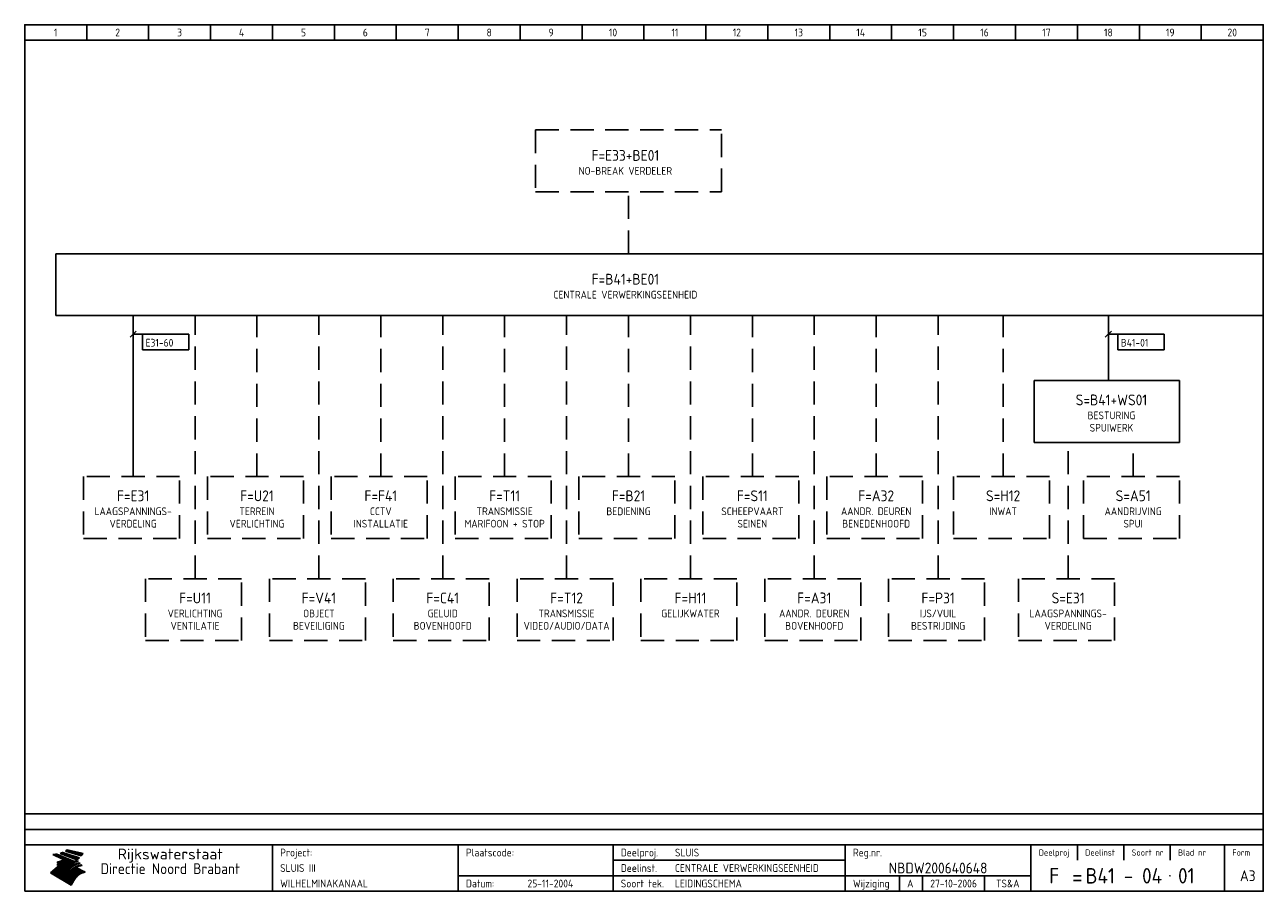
# Model space of a CAD drawing. Extents: x 10 to 410, y 10 to 290.
import ezdxf
from ezdxf.enums import TextEntityAlignment as Align

# ---------------------------------------------------------------- set-up
doc = ezdxf.new("R2010")
doc.units = 0
doc.header["$LTSCALE"] = 15
doc.header["$MEASUREMENT"] = 0
doc.linetypes.add('DASHED', pattern=[0.75, 0.5, -0.25])
doc.layers.get('0').update_dxf_attribs({"linetype": 'CONTINUOUS'})
for name, color, linetype in [('0-25', 7, 'CONTINUOUS'), ('0-35', 2, 'CONTINUOUS'), ('0-50', 3, 'CONTINUOUS'), ('B-25', 7, 'CONTINUOUS'), ('B-35', 2, 'CONTINUOUS'), ('S-25', 7, 'CONTINUOUS')]:
    doc.layers.add(name, color=color, linetype=linetype)
doc.styles.add('ISO', font='iso.shx')
doc.styles.get("Standard").update_dxf_attribs({"font": 'iso.shx'})

# ---------------------------------------------------------------- blocks, each defined once
blk = doc.blocks.new('0301B5')
at = {"layer": 'S-25'}
for p, q in [((15, 0), (0, 0)), ((0, 0), (0, -5)), ((15, -5), (15, 0)), ((0, -5), (15, -5))]:
    blk.add_line(p, q, dxfattribs=at)
at = {"layer": 'B-25', "style": 'ISO'}
blk.add_attdef('KA', (1, -4), '', height=2.5, dxfattribs=at)
blk = doc.blocks.new('KADERA3')
at = {"layer": '0-25'}
for p, q in [((30, 285), (30, 290)), ((50, 285), (50, 290)), ((70, 285), (70, 290)), ((90, 285), (90, 290)), ((110, 285), (110, 290)), ((130, 285), (130, 290)), ((150, 285), (150, 290)), ((170, 285), (170, 290)), ((190, 285), (190, 290)), ((210, 285), (210, 290)), ((230, 285), (230, 290)), ((250, 285), (250, 290)), ((270, 285), (270, 290)), ((290, 285), (290, 290)), ((310, 285), (310, 290)), ((330, 285), (330, 290)), ((350, 285), (350, 290)), ((370, 285), (370, 290)), ((390, 285), (390, 290)), ((10, 285), (410, 285)), ((410, 35), (10, 35)), ((410, 30), (10, 30)), ((350, 25), (350, 20)), ((365, 25), (365, 20)), ((380, 25), (380, 20)), ((200, 20), (275, 20)), ((150, 15), (335, 15)), ((292.5, 15), (292.5, 10)), ((300, 15), (300, 10)), ((320, 15), (320, 10))]:
    blk.add_line(p, q, dxfattribs=at)
at = {"layer": '0-25', "color": 7}
for p, q in [((19.1, 21.89), (25.12, 19)), ((19.1, 21.89), (25.12, 19)), ((19.17, 21.86), (20.7, 21.86)), ((19.29, 21.8), (20.83, 21.8)), ((19.4, 21.75), (20.96, 21.75)), ((19.52, 21.69), (21.09, 21.69)), ((19.64, 21.63), (21.22, 21.63)), ((19.74, 21.92), (20.56, 21.92)), ((19.75, 21.58), (21.36, 21.58)), ((19.87, 21.52), (21.49, 21.52)), ((19.99, 21.47), (21.62, 21.47)), ((20.11, 21.41), (21.75, 21.41)), ((20.22, 21.35), (21.88, 21.35)), ((20.25, 21.97), (20.43, 21.97)), ((20.34, 21.3), (22.02, 21.3)), ((20.38, 21.99), (26.02, 19.59)), ((20.38, 21.99), (26.02, 19.59)), ((20.46, 21.24), (22.15, 21.24)), ((20.57, 21.18), (22.28, 21.18)), ((20.69, 21.13), (22.41, 21.13)), ((20.81, 21.07), (22.55, 21.07)), ((20.92, 21.02), (22.68, 21.02)), ((21.04, 20.96), (22.81, 20.96)), ((21.16, 20.9), (22.94, 20.9)), ((21.27, 20.85), (23.07, 20.85)), ((21.39, 20.79), (23.21, 20.79)), ((21.47, 22.25), (26.83, 20.19)), ((21.47, 22.25), (26.83, 20.19)), ((21.49, 22.25), (23.07, 22.25)), ((21.51, 20.73), (23.34, 20.73)), ((21.6, 22.2), (23.25, 22.2)), ((21.63, 20.68), (23.47, 20.68)), ((21.65, 22.31), (22.89, 22.31)), ((21.74, 20.62), (23.6, 20.62)), ((21.75, 22.14), (23.42, 22.14)), ((21.8, 22.37), (22.71, 22.37)), ((21.86, 20.57), (23.73, 20.57)), ((21.9, 22.08), (23.6, 22.08)), ((21.94, 22.42), (22.53, 22.42)), ((21.98, 20.51), (23.87, 20.51)), ((22.04, 22.03), (23.78, 22.03)), ((22.06, 22.48), (22.36, 22.48)), ((22.09, 20.45), (24, 20.45)), ((22.18, 22.53), (27.65, 20.8)), ((22.18, 22.53), (27.65, 20.8)), ((22.19, 21.97), (23.96, 21.97)), ((22.21, 20.4), (24.13, 20.4)), ((22.33, 20.34), (24.26, 20.34)), ((22.34, 21.92), (24.13, 21.92)), ((22.37, 20), (23.08, 20)), ((22.44, 20.28), (24.4, 20.28)), ((22.48, 21.86), (24.31, 21.86)), ((22.49, 20.06), (23.04, 20.06)), ((22.56, 20.23), (24.53, 20.23)), ((22.61, 20.12), (22.93, 20.12)), ((22.63, 21.8), (24.49, 21.8)), ((22.68, 20.17), (24.66, 20.17)), ((22.71, 20.17), (22.82, 20.17)), ((23.11, 20.02), (22.77, 20.2)), ((23.11, 20.02), (22.77, 20.2)), ((22.78, 21.75), (24.67, 21.75)), ((22.79, 20.12), (24.79, 20.12)), ((22.91, 20.06), (24.92, 20.06)), ((22.92, 21.69), (24.85, 21.69)), ((23.03, 20), (25.06, 20)), ((23.07, 21.63), (25.02, 21.63)), ((23.14, 22.99), (28.22, 21.46)), ((23.14, 22.99), (28.22, 21.46)), ((23.15, 22.98), (25.33, 22.98)), ((23.22, 21.58), (25.2, 21.58)), ((23.23, 23.04), (25.09, 23.04)), ((23.32, 23.1), (24.84, 23.1)), ((23.34, 22.93), (25.57, 22.93)), ((23.36, 21.52), (25.38, 21.52)), ((23.4, 23.15), (24.6, 23.15)), ((23.49, 23.21), (24.36, 23.21)), ((23.51, 21.47), (25.56, 21.47)), ((23.52, 22.87), (25.81, 22.87)), ((23.57, 23.27), (24.12, 23.27)), ((23.64, 23.32), (23.87, 23.32)), ((23.66, 21.41), (25.74, 21.41)), ((23.7, 23.36), (28.82, 22.17)), ((23.7, 23.36), (28.82, 22.17)), ((23.71, 22.82), (26.06, 22.82)), ((23.8, 21.35), (25.91, 21.35)), ((23.9, 22.76), (26.3, 22.76)), ((23.95, 21.3), (26.09, 21.3)), ((24.09, 22.7), (26.54, 22.7)), ((24.09, 21.24), (26.27, 21.24)), ((24.24, 21.18), (26.45, 21.18)), ((24.27, 22.65), (26.78, 22.65)), ((24.39, 21.13), (26.62, 21.13)), ((24.46, 22.59), (27.03, 22.59)), ((24.53, 21.07), (26.8, 21.07)), ((24.65, 22.53), (27.27, 22.53)), ((24.68, 21.02), (26.98, 21.02)), ((24.83, 20.96), (27.16, 20.96)), ((24.84, 22.48), (27.51, 22.48)), ((24.97, 20.9), (27.34, 20.9)), ((25.02, 22.42), (27.75, 22.42)), ((25.12, 20.85), (27.51, 20.85)), ((25.21, 22.37), (28, 22.37)), ((25.27, 20.79), (27.63, 20.79)), ((25.4, 22.31), (28.24, 22.31)), ((25.41, 20.73), (27.57, 20.73)), ((25.56, 20.68), (27.51, 20.68)), ((25.58, 22.25), (28.48, 22.25)), ((25.71, 20.62), (27.44, 20.62)), ((25.77, 22.2), (28.72, 22.2)), ((25.85, 20.57), (27.37, 20.57)), ((25.96, 22.14), (28.79, 22.14)), ((26, 20.51), (27.29, 20.51)), ((26.15, 22.08), (28.75, 22.08)), ((26.15, 20.45), (27.22, 20.45)), ((26.29, 20.4), (27.14, 20.4)), ((26.33, 22.03), (28.71, 22.03)), ((26.44, 20.34), (27.06, 20.34)), ((26.52, 21.97), (28.66, 21.97)), ((26.59, 20.28), (26.97, 20.28)), ((26.71, 21.92), (28.62, 21.92)), ((26.73, 20.23), (26.89, 20.23)), ((26.9, 21.86), (28.57, 21.86)), ((27.08, 21.8), (28.52, 21.8)), ((27.27, 21.75), (28.48, 21.75)), ((27.46, 21.69), (28.43, 21.69)), ((27.65, 21.63), (28.38, 21.63)), ((27.83, 21.58), (28.33, 21.58)), ((28.02, 21.52), (28.28, 21.52)), ((28.21, 21.47), (28.22, 21.47)), ((20.58, 17.88), (18.3, 16)), ((20.58, 17.88), (18.3, 16)), ((24.94, 11.97), (18.3, 16)), ((24.94, 11.97), (18.3, 16)), ((18.31, 16.01), (20.96, 16.01)), ((18.38, 16.07), (21.46, 16.07)), ((18.45, 16.12), (21.88, 16.12)), ((18.52, 16.18), (22.15, 16.18)), ((18.59, 16.23), (22.38, 16.23)), ((18.65, 16.29), (22.58, 16.29)), ((18.72, 16.35), (22.75, 16.35)), ((18.79, 16.4), (22.91, 16.4)), ((18.86, 16.46), (20.6, 16.46)), ((18.93, 16.52), (20.6, 16.52)), ((18.99, 16.57), (20.6, 16.57)), ((19.06, 16.63), (20.6, 16.63)), ((19.13, 16.68), (20.6, 16.68)), ((19.2, 16.74), (20.6, 16.74)), ((19.27, 16.8), (20.6, 16.8)), ((19.33, 16.85), (21.07, 16.85)), ((19.4, 16.91), (21.55, 16.91)), ((19.47, 16.97), (21.88, 16.97)), ((19.54, 17.02), (22.13, 17.02)), ((19.61, 17.08), (22.34, 17.08)), ((19.67, 17.13), (20.6, 17.13)), ((19.74, 17.19), (20.6, 17.19)), ((19.81, 17.25), (20.6, 17.25)), ((19.88, 17.3), (20.6, 17.3)), ((19.95, 17.36), (20.6, 17.36)), ((20.01, 17.42), (20.6, 17.42)), ((20.08, 17.47), (20.93, 17.47)), ((20.15, 17.53), (21.26, 17.53)), ((20.22, 17.58), (21.51, 17.58)), ((20.29, 17.64), (21.72, 17.64)), ((20.35, 17.7), (21.9, 17.7)), ((20.42, 17.75), (22.07, 17.75)), ((20.49, 17.81), (22.22, 17.81)), ((20.56, 17.87), (22.36, 17.87)), ((20.6, 19.11), (20.58, 19.51)), ((20.6, 19.11), (20.58, 19.51)), ((20.58, 19.5), (22.09, 19.5)), ((20.58, 19.44), (21.95, 19.44)), ((20.59, 19.38), (21.79, 19.38)), ((20.59, 19.33), (21.62, 19.33)), ((20.59, 19.27), (21.42, 19.27)), ((20.6, 19.22), (21.2, 19.22)), ((20.6, 19.16), (20.93, 19.16)), ((20.6, 19.11), (20.69, 19.12)), ((20.6, 19.11), (20.69, 19.12)), ((20.6, 18.79), (20.77, 18.81)), ((20.6, 18.79), (20.77, 18.81)), ((20.6, 18.29), (20.6, 18.79)), ((20.6, 18.29), (20.6, 18.79)), ((20.6, 18.77), (22.46, 18.77)), ((20.6, 18.71), (22.33, 18.71)), ((20.6, 18.65), (22.19, 18.65)), ((20.6, 18.6), (22.04, 18.6)), ((20.6, 18.54), (21.87, 18.54)), ((20.6, 18.48), (21.68, 18.48)), ((20.6, 18.43), (21.46, 18.43)), ((20.6, 18.37), (21.21, 18.37)), ((20.6, 18.32), (20.87, 18.32)), ((20.6, 18.29), (20.88, 18.32)), ((20.6, 18.29), (20.88, 18.32)), ((20.6, 17.88), (20.86, 17.91)), ((20.6, 17.88), (20.86, 17.91)), ((20.6, 17.43), (20.97, 17.48)), ((20.6, 17.43), (20.97, 17.48)), ((20.6, 17.43), (20.6, 17.09)), ((20.6, 17.43), (20.6, 17.09)), ((20.6, 17.09), (21.26, 17.16)), ((20.6, 17.09), (21.26, 17.16)), ((20.6, 16.8), (21.37, 16.89)), ((20.6, 16.8), (21.37, 16.89)), ((20.6, 16.8), (20.6, 16.45)), ((20.6, 16.8), (20.6, 16.45)), ((20.6, 16.45), (21.56, 16.56)), ((20.6, 16.45), (21.56, 16.56)), ((20.6, 15.97), (21.67, 16.09)), ((20.6, 15.97), (21.67, 16.09)), ((20.7, 16.46), (23.06, 16.46)), ((20.9, 19.55), (22.23, 19.55)), ((20.9, 18.82), (22.59, 18.82)), ((20.98, 17.92), (22.5, 17.92)), ((21.02, 17.13), (22.53, 17.13)), ((21.19, 19.61), (22.35, 19.61)), ((21.2, 16.52), (23.2, 16.52)), ((21.32, 18.88), (22.71, 18.88)), ((21.32, 17.98), (22.62, 17.98)), ((21.42, 19.67), (22.47, 19.67)), ((21.47, 17.19), (22.7, 17.19)), ((21.59, 18.03), (22.74, 18.03)), ((21.61, 18.93), (22.82, 18.93)), ((21.62, 19.72), (22.59, 19.72)), ((21.72, 16.57), (23.32, 16.57)), ((21.77, 17.25), (22.85, 17.25)), ((21.8, 19.78), (22.69, 19.78)), ((21.8, 18.09), (22.85, 18.09)), ((21.84, 18.99), (22.92, 18.99)), ((21.96, 19.83), (22.79, 19.83)), ((21.99, 18.15), (22.95, 18.15)), ((22.01, 17.3), (22.99, 17.3)), ((22.03, 19.05), (23.03, 19.05)), ((22.1, 16.63), (23.44, 16.63)), ((22.11, 19.89), (22.89, 19.89)), ((22.16, 18.2), (23.05, 18.2)), ((22.21, 19.1), (23.12, 19.1)), ((22.21, 17.36), (23.12, 17.36)), ((22.24, 19.95), (22.99, 19.95)), ((22.31, 18.26), (23.15, 18.26)), ((22.36, 19.16), (23.22, 19.16)), ((22.38, 16.68), (23.56, 16.68)), ((22.39, 17.42), (23.24, 17.42)), ((22.45, 18.32), (23.24, 18.32)), ((22.51, 19.22), (23.3, 19.22)), ((22.56, 17.47), (23.36, 17.47)), ((22.59, 18.37), (23.33, 18.37)), ((22.6, 16.74), (23.66, 16.74)), ((22.64, 19.27), (23.39, 19.27)), ((22.71, 18.43), (23.42, 18.43)), ((22.71, 17.53), (23.47, 17.53)), ((22.77, 19.33), (23.47, 19.33)), ((22.79, 16.8), (23.77, 16.8)), ((22.83, 18.48), (23.5, 18.48)), ((22.84, 17.58), (23.57, 17.58)), ((22.89, 19.38), (23.55, 19.38)), ((22.94, 18.54), (23.58, 18.54)), ((22.96, 16.85), (23.86, 16.85)), ((22.97, 17.64), (23.67, 17.64)), ((23, 19.44), (23.63, 19.44)), ((23.04, 18.6), (23.66, 18.6)), ((23.1, 19.5), (23.72, 19.5)), ((23.1, 17.7), (23.77, 17.7)), ((23.12, 16.91), (23.96, 16.91)), ((23.14, 18.65), (23.74, 18.65)), ((23.15, 19.95), (25.19, 19.95)), ((23.21, 19.55), (23.8, 19.55)), ((23.21, 17.75), (23.86, 17.75)), ((23.21, 16.01), (28.9, 16.01)), ((23.24, 18.71), (23.82, 18.71)), ((23.26, 19.89), (25.32, 19.89)), ((23.26, 16.97), (24.05, 16.97)), ((23.3, 19.61), (23.88, 19.61)), ((23.32, 17.81), (23.95, 17.81)), ((23.33, 18.77), (23.91, 18.77)), ((23.37, 16.07), (29.08, 16.07)), ((23.38, 19.83), (25.45, 19.83)), ((23.39, 19.67), (23.81, 19.67)), ((23.39, 17.02), (24.14, 17.02)), ((23.42, 18.82), (23.99, 18.82)), ((23.42, 17.87), (24.03, 17.87)), ((23.45, 19.7), (23.58, 19.79)), ((23.45, 19.7), (23.58, 19.79)), ((23.48, 19.72), (23.7, 19.72)), ((23.5, 19.78), (25.58, 19.78)), ((23.51, 18.88), (24.07, 18.88)), ((23.51, 16.12), (29.27, 16.12)), ((23.52, 17.92), (24.11, 17.92)), ((23.52, 17.08), (24.22, 17.08)), ((23.54, 18.9), (24.3, 19.42)), ((23.54, 18.9), (24.3, 19.42)), ((23.56, 19.78), (23.59, 19.78)), ((23.56, 19.39), (23.9, 19.62)), ((23.56, 19.39), (23.9, 19.62)), ((23.58, 19.79), (23.9, 19.62)), ((23.58, 19.79), (23.9, 19.62)), ((23.59, 18.93), (24.15, 18.93)), ((23.61, 19.72), (25.72, 19.72)), ((23.62, 17.98), (24.2, 17.98)), ((23.63, 17.13), (24.3, 17.13)), ((23.65, 18.59), (24.62, 19.25)), ((23.65, 18.59), (24.62, 19.25)), ((29.41, 16.17), (23.65, 16.17)), ((23.67, 18.99), (24.23, 18.99)), ((23.71, 18.03), (24.28, 18.03)), ((23.73, 19.67), (25.85, 19.67)), ((23.75, 19.05), (24.32, 19.05)), ((23.75, 17.19), (24.38, 17.19)), ((23.77, 16.23), (29.47, 16.23)), ((23.79, 18.09), (24.36, 18.09)), ((23.83, 19.1), (24.4, 19.1)), ((23.85, 19.61), (25.98, 19.61)), ((23.85, 17.25), (24.46, 17.25)), ((23.88, 18.15), (24.44, 18.15)), ((23.89, 16.29), (29.36, 16.29)), ((23.92, 19.16), (24.48, 19.16)), ((23.94, 18.19), (25.23, 19.07)), ((23.94, 18.19), (25.23, 19.07)), ((23.95, 17.3), (24.55, 17.3)), ((23.96, 19.55), (25.96, 19.55)), ((23.96, 18.2), (24.53, 18.2)), ((24, 19.22), (24.56, 19.22)), ((24, 16.35), (29.24, 16.35)), ((24.04, 18.26), (24.61, 18.26)), ((24.05, 17.36), (24.63, 17.36)), ((24.06, 17.88), (25.34, 18.76)), ((24.06, 17.88), (25.34, 18.76)), ((24.08, 19.5), (25.88, 19.5)), ((24.08, 19.27), (24.58, 19.27)), ((24.11, 16.4), (29.13, 16.4)), ((24.13, 18.32), (24.69, 18.32)), ((24.14, 17.42), (24.71, 17.42)), ((24.16, 19.33), (24.47, 19.33)), ((24.2, 19.44), (25.79, 19.44)), ((24.21, 18.37), (24.77, 18.37)), ((24.21, 16.46), (29.02, 16.46)), ((24.23, 17.47), (24.79, 17.47)), ((24.24, 17.48), (25.52, 18.36)), ((24.24, 17.48), (25.52, 18.36)), ((24.25, 19.38), (24.36, 19.38)), ((24.29, 18.43), (24.85, 18.43)), ((24.3, 19.42), (24.62, 19.25)), ((24.3, 19.42), (24.62, 19.25)), ((24.31, 19.38), (25.71, 19.38)), ((24.31, 17.53), (24.87, 17.53)), ((24.31, 16.52), (28.91, 16.52)), ((24.35, 17.17), (25.64, 18.05)), ((24.35, 17.17), (25.64, 18.05)), ((24.37, 18.48), (24.94, 18.48)), ((24.39, 17.58), (24.96, 17.58)), ((24.4, 16.57), (28.79, 16.57)), ((24.43, 19.33), (25.62, 19.33)), ((24.45, 18.54), (25.02, 18.54)), ((24.47, 17.64), (25.04, 17.64)), ((24.49, 16.63), (28.68, 16.63)), ((24.54, 18.6), (25.1, 18.6)), ((24.55, 19.27), (25.54, 19.27)), ((24.56, 17.7), (25.12, 17.7)), ((24.57, 16.68), (28.57, 16.68)), ((24.62, 18.65), (25.18, 18.65)), ((24.63, 16.72), (25.91, 17.6)), ((24.63, 16.72), (25.91, 17.6)), ((24.64, 17.75), (25.2, 17.75)), ((24.66, 16.74), (28.45, 16.74)), ((24.67, 19.22), (25.45, 19.22)), ((24.7, 18.71), (25.27, 18.71)), ((24.72, 17.81), (25.29, 17.81)), ((24.74, 16.8), (28.34, 16.8)), ((24.78, 19.16), (25.37, 19.16)), ((24.78, 18.77), (25.34, 18.77)), ((24.8, 17.87), (25.37, 17.87)), ((24.82, 16.85), (28.23, 16.85)), ((24.87, 18.82), (25.4, 18.82)), ((24.89, 17.92), (25.45, 17.92)), ((24.9, 19.1), (25.28, 19.1)), ((24.9, 16.91), (28.11, 16.91)), ((24.95, 18.88), (25.45, 18.88)), ((24.97, 17.98), (25.53, 17.98)), ((24.99, 16.97), (28, 16.97)), ((25.02, 19.05), (25.2, 19.05)), ((25.03, 18.93), (25.51, 18.93)), ((25.05, 18.03), (25.61, 18.03)), ((25.07, 17.02), (27.89, 17.02)), ((25.11, 18.99), (25.57, 18.99)), ((26.02, 19.59), (25.12, 19)), ((26.02, 19.59), (25.12, 19)), ((25.13, 18.09), (25.68, 18.09)), ((25.15, 17.08), (27.77, 17.08)), ((25.19, 19.05), (25.63, 19.05)), ((25.21, 18.15), (25.75, 18.15)), ((25.23, 17.13), (27.66, 17.13)), ((25.26, 19.1), (25.7, 19.1)), ((25.3, 18.2), (25.82, 18.2)), ((25.31, 17.19), (27.55, 17.19)), ((25.33, 19.16), (25.77, 19.16)), ((25.38, 18.26), (25.89, 18.26)), ((25.39, 19.22), (25.85, 19.22)), ((25.4, 17.25), (27.43, 17.25)), ((25.46, 18.32), (25.97, 18.32)), ((25.47, 19.27), (25.93, 19.27)), ((25.48, 17.3), (27.32, 17.3)), ((25.54, 19.33), (26.03, 19.33)), ((25.54, 18.37), (26.06, 18.37)), ((25.56, 17.36), (27.21, 17.36)), ((25.62, 18.43), (26.14, 18.43)), ((25.63, 19.38), (26.13, 19.38)), ((25.64, 17.42), (27.1, 17.42)), ((25.7, 18.48), (26.24, 18.48)), ((25.72, 19.44), (26.24, 19.44)), ((25.73, 17.47), (26.98, 17.47)), ((25.79, 18.54), (26.34, 18.54)), ((25.81, 17.53), (26.87, 17.53)), ((25.82, 19.5), (26.36, 19.5)), ((25.89, 18.6), (26.46, 18.6)), ((25.89, 17.58), (26.76, 17.58)), ((25.93, 19.55), (26.53, 19.55)), ((25.96, 17.64), (26.64, 17.64)), ((25.99, 18.65), (26.58, 18.65)), ((26.04, 17.7), (26.59, 17.7)), ((26.06, 19.61), (26.85, 19.61)), ((26.1, 18.71), (26.72, 18.71)), ((26.12, 17.75), (26.67, 17.75)), ((26.2, 17.81), (26.76, 17.81)), ((26.21, 19.67), (27.23, 19.67)), ((26.23, 18.77), (26.89, 18.77)), ((26.29, 17.87), (26.86, 17.87)), ((26.37, 18.82), (27.09, 18.82)), ((26.39, 17.92), (26.97, 17.92)), ((26.44, 19.72), (27.18, 19.72)), ((26.49, 17.98), (27.09, 17.98)), ((26.53, 18.88), (27.34, 18.88)), ((26.56, 17.68), (29.54, 16.2)), ((26.56, 17.68), (29.54, 16.2)), ((26.6, 18.03), (27.22, 18.03)), ((26.72, 18.09), (27.38, 18.09)), ((26.73, 18.93), (27.66, 18.93)), ((26.85, 18.15), (27.56, 18.15)), ((26.99, 18.99), (27.9, 18.99)), ((27, 18.2), (27.8, 18.2)), ((27.13, 19.78), (27.25, 19.64)), ((27.13, 19.78), (27.25, 19.64)), ((27.18, 18.26), (28.13, 18.26)), ((27.26, 19.05), (27.84, 19.05)), ((27.39, 18.32), (28.47, 18.32)), ((27.7, 18.37), (28.49, 18.37)), ((27.78, 19.1), (27.93, 18.96)), ((27.78, 19.1), (27.93, 18.96)), ((28, 18.43), (28.44, 18.43)), ((28.29, 15.83), (29.54, 16.2)), ((28.29, 15.83), (29.54, 16.2)), ((28.39, 18.48), (28.54, 18.32)), ((28.39, 18.48), (28.54, 18.32)), ((29.54, 16.2), (29.45, 16.17)), ((29.54, 16.2), (29.45, 16.17)), ((29.46, 16.18), (29.47, 16.18)), ((18.38, 15.95), (20.6, 15.95)), ((18.47, 15.9), (20.6, 15.9)), ((18.57, 15.84), (20.6, 15.84)), ((18.66, 15.78), (20.6, 15.78)), ((18.75, 15.73), (20.6, 15.73)), ((18.85, 15.67), (20.6, 15.67)), ((18.94, 15.62), (20.6, 15.62)), ((19.03, 15.56), (27.83, 15.56)), ((19.12, 15.5), (27.75, 15.5)), ((19.22, 15.45), (27.66, 15.45)), ((19.31, 15.39), (27.58, 15.39)), ((19.4, 15.33), (27.5, 15.33)), ((19.49, 15.28), (27.43, 15.28)), ((19.59, 15.22), (27.36, 15.22)), ((19.68, 15.17), (27.29, 15.17)), ((19.77, 15.11), (27.22, 15.11)), ((19.86, 15.05), (27.15, 15.05)), ((19.96, 15), (27.09, 15)), ((20.05, 14.94), (27.02, 14.94)), ((20.14, 14.88), (26.96, 14.88)), ((20.24, 14.83), (26.9, 14.83)), ((20.33, 14.77), (26.84, 14.77)), ((20.42, 14.72), (26.79, 14.72)), ((20.51, 14.66), (26.73, 14.66)), ((20.6, 15.97), (20.6, 15.58)), ((20.6, 15.97), (20.6, 15.58)), ((20.6, 15.58), (21.95, 15.73)), ((20.6, 15.58), (21.95, 15.73)), ((20.61, 14.6), (26.68, 14.6)), ((20.7, 14.55), (26.62, 14.55)), ((20.79, 14.49), (26.57, 14.49)), ((20.88, 14.43), (26.52, 14.43)), ((20.94, 15.62), (27.92, 15.62)), ((20.98, 14.38), (26.47, 14.38)), ((21.07, 14.32), (26.42, 14.32)), ((21.16, 14.27), (26.38, 14.27)), ((21.25, 14.21), (26.33, 14.21)), ((21.35, 14.15), (26.29, 14.15)), ((21.44, 14.1), (26.24, 14.1)), ((21.45, 15.67), (28.01, 15.67)), ((21.53, 14.04), (26.2, 14.04)), ((21.63, 13.98), (26.16, 13.98)), ((21.72, 13.93), (26.12, 13.93)), ((21.81, 13.87), (26.08, 13.87)), ((21.9, 13.82), (26.04, 13.82)), ((21.96, 15.73), (28.11, 15.73)), ((22, 13.76), (26, 13.76)), ((22.09, 13.7), (25.96, 13.7)), ((22.18, 13.65), (25.93, 13.65)), ((22.27, 13.59), (25.89, 13.59)), ((22.34, 15.78), (28.21, 15.78)), ((22.37, 13.53), (25.86, 13.53)), ((22.46, 13.48), (25.82, 13.48)), ((22.55, 13.42), (25.79, 13.42)), ((22.62, 15.84), (28.33, 15.84)), ((22.65, 13.37), (25.76, 13.37)), ((22.74, 13.31), (25.73, 13.31)), ((22.83, 13.25), (25.69, 13.25)), ((22.84, 15.9), (28.52, 15.9)), ((22.92, 13.2), (25.66, 13.2)), ((23.02, 13.14), (25.63, 13.14)), ((23.04, 15.95), (28.71, 15.95)), ((23.11, 13.08), (25.59, 13.08)), ((23.2, 13.03), (25.56, 13.03)), ((23.29, 12.97), (25.53, 12.97)), ((23.39, 12.92), (25.5, 12.92)), ((23.48, 12.86), (25.46, 12.86)), ((23.57, 12.8), (25.43, 12.8)), ((23.66, 12.75), (25.4, 12.75)), ((23.76, 12.69), (25.36, 12.69)), ((23.85, 12.63), (25.33, 12.63)), ((23.94, 12.58), (25.3, 12.58)), ((24.04, 12.52), (25.26, 12.52)), ((24.13, 12.47), (25.23, 12.47)), ((24.22, 12.41), (25.2, 12.41)), ((24.31, 12.35), (25.17, 12.35)), ((24.41, 12.3), (25.13, 12.3)), ((24.5, 12.24), (25.1, 12.24)), ((24.59, 12.18), (25.07, 12.18)), ((24.68, 12.13), (25.03, 12.13)), ((24.78, 12.07), (25, 12.07)), ((24.87, 12.02), (24.97, 12.02)), ((24.94, 11.97), (25.81, 13.45)), ((24.94, 11.97), (25.81, 13.45))]:
    blk.add_line(p, q, dxfattribs=at)
for centre, radius, start, end in [((19.15, 29.7), 7.8, 269.6055, 279.0886), ((19.15, 29.7), 7.8, 269.6055, 279.0886), ((19.93, 25.38), 5.91, 276.3402, 298.7463), ((19.93, 25.38), 5.91, 276.3402, 298.7463), ((19.84, 25.09), 6.03, 278.129, 302.868), ((19.84, 25.09), 6.03, 278.129, 302.868), ((19.84, 27.26), 5.27, 288.0217, 296.3084), ((19.84, 27.26), 5.27, 288.0217, 296.3084), ((20.49, 27.56), 5.28, 300.0654, 307.393), ((20.49, 27.56), 5.28, 300.0654, 307.393), ((24.11, 24.7), 5.26, 301.1147, 312.2814), ((24.11, 24.7), 5.26, 301.1147, 312.2814), ((21.95, 27.32), 8.59, 316.9248, 323.1399), ((21.95, 27.32), 8.59, 316.9248, 323.1399), ((20.21, 23.78), 5.91, 273.6149, 304.3803), ((20.21, 23.78), 5.91, 273.6149, 304.3803), ((20.35, 24.56), 5.76, 274.164, 302.5474), ((20.35, 24.56), 5.76, 274.164, 302.5474), ((20.05, 24.28), 6.02, 277.9472, 305.7139), ((20.05, 24.28), 6.02, 277.9472, 305.7139), ((20.04, 23.49), 6.09, 278.8115, 306.4242), ((20.04, 23.49), 6.09, 278.8115, 306.4242), ((20.53, 23.07), 5.96, 277.0519, 304.973), ((20.53, 23.07), 5.96, 277.0519, 304.973), ((20.72, 22.76), 5.91, 276.3402, 304.3803), ((20.72, 22.76), 5.91, 276.3402, 304.3803), ((21.06, 22.34), 5.81, 274.9043, 303.1745), ((21.06, 22.34), 5.81, 274.9043, 303.1745), ((20.82, 22.06), 6.04, 278.1111, 305.8489), ((20.82, 22.06), 6.04, 278.1111, 305.8489), ((21.3, 21.6), 5.91, 276.3402, 304.3803), ((21.3, 21.6), 5.91, 276.3402, 304.3803), ((27.05, 17.17), 2.63, 107.4286, 133.7799), ((27.05, 17.17), 2.63, 107.4286, 133.7799), ((27.45, 16.91), 2.81, 110.4143, 138.7411), ((27.45, 16.91), 2.81, 110.4143, 138.7411), ((27.57, 15.64), 3.4, 98.1566, 126.9045), ((27.57, 15.64), 3.4, 98.1566, 126.9045), ((27.91, 15.54), 3.39, 100.5835, 132.088), ((27.91, 15.54), 3.39, 100.5835, 132.088), ((28.21, 14.74), 3.67, 95.7581, 128.7216), ((28.21, 14.74), 3.67, 95.7581, 128.7216), ((27.01, 16.84), 2.93, 87.7348, 104.8316), ((27.01, 16.84), 2.93, 87.7348, 104.8316), ((27.37, 15.71), 3.93, 91.7838, 103.2817), ((27.37, 15.71), 3.93, 91.7838, 103.2817), ((28.4, 15.05), 3.21, 96.3886, 125.0052), ((28.4, 15.05), 3.21, 96.3886, 125.0052), ((27.82, 16.31), 2.8, 90.634, 105.1984), ((27.82, 16.31), 2.8, 90.634, 105.1984), ((28.19, 15.04), 3.93, 93.8342, 103.2817), ((28.19, 15.04), 3.93, 93.8342, 103.2817), ((28.58, 15.69), 2.8, 93.8141, 105.1984), ((28.58, 15.69), 2.8, 93.8141, 105.1984), ((28.95, 14.41), 3.93, 96.0135, 103.2817), ((28.95, 14.41), 3.93, 96.0135, 103.2817), ((31.24, 10.26), 6.3, 117.9568, 149.6251), ((31.24, 10.26), 6.3, 117.9568, 149.6251)]:
    blk.add_arc(centre, radius, start, end, dxfattribs=at)
at = {"layer": '0-35'}
for p, q in [((90, 25), (90, 10)), ((150, 25), (150, 10)), ((200, 25), (200, 10)), ((275, 25), (275, 10)), ((335, 25), (335, 10)), ((397.5, 25), (397.5, 10))]:
    blk.add_line(p, q, dxfattribs=at)
at = {"layer": '0-50'}
for p, q in [((10, 25), (410, 25)), ((348.75, 15), (351.25, 15)), ((348.75, 13.5), (351.25, 13.5))]:
    blk.add_line(p, q, dxfattribs=at)
blk.add_lwpolyline([(10, 10), (410, 10), (410, 290), (10, 290)], close=True, dxfattribs=at)
at = {"layer": '0-50', "const_width": 0.25}
blk.add_lwpolyline([(379.75, 15, 1), (380, 15, 1)], format="xyb", close=True, dxfattribs=at)
at = {"layer": '0-25', "style": 'ISO'}
for s, height, p in [('Project:', 2.5, (92.5, 22.5)), ('Plaatscode:', 2.5, (152.5, 22.5)), ('Deelproj.', 2.5, (202.5, 22.5)), ('Reg.nr.', 2.5, (277.5, 22.5)), ('Deelproj', 2, (337.5, 22.5)), ('Deelinst', 2, (352.5, 22.5)), ('Soort nr', 2, (367.5, 22.5)), ('Blad nr', 2, (382.5, 22.5)), ('Form', 2, (400, 22.5)), ('Deelinst.', 2.5, (202.5, 17.5)), ('Datum:', 2.5, (152.5, 12.5)), ('Soort tek.', 2.5, (202.5, 12.5)), ('Wijziging', 2.5, (277.5, 12.5))]:
    blk.add_text(s, height=height, dxfattribs=at).set_placement(p, align=Align.MIDDLE_LEFT)
for tag, p in [('STR1', (20, 287.5)), ('STR2', (40, 287.5)), ('STR3', (60, 287.5)), ('STR4', (80, 287.5)), ('STR5', (100, 287.5)), ('STR6', (120, 287.5)), ('STR7', (140, 287.5)), ('STR8', (160, 287.5)), ('STR9', (180, 287.5)), ('STR10', (200, 287.5)), ('STR11', (220, 287.5)), ('STR12', (240, 287.5)), ('STR13', (260, 287.5)), ('STR14', (280, 287.5)), ('STR15', (300, 287.5)), ('STR16', (320, 287.5)), ('STR17', (340, 287.5)), ('STR18', (360, 287.5)), ('STR19', (380, 287.5)), ('STR20', (400, 287.5)), ('W', (180, 12.5)), ('Z', (310, 12.5)), ('Y', (327.5, 12.5))]:
    blk.add_attdef(tag, text='', height=2.5, dxfattribs=at).set_placement(p, align=Align.MIDDLE)
for tag, p in [('N', (220, 22.5)), ('B', (92.5, 17.5)), ('P', (220, 17.5)), ('C', (92.5, 12.5)), ('U', (220, 12.5)), ('REV', (295, 12.5))]:
    blk.add_attdef(tag, text='', height=2.5, dxfattribs=at).set_placement(p, align=Align.MIDDLE_LEFT)
at = {"layer": '0-35', "style": 'ISO', "width": 1.00614}
blk.add_text('Rijkswaterstaat', height=3.5, dxfattribs=at).set_placement((40, 20.28), (74, 20.28), align=Align.FIT)
at = {"layer": '0-35', "color": 2, "style": 'ISO', "width": 0.948867}
blk.add_text('Directie Noord Brabant', height=3.5, dxfattribs=at).set_placement((34.5, 15.53), (79.5, 15.53), align=Align.FIT)
at = {"layer": '0-35', "style": 'ISO'}
for tag, p in [('X', (178.5, 17.5)), ('FORM', (402.5, 15))]:
    blk.add_attdef(tag, text='', height=3.5, dxfattribs=at).set_placement(p, align=Align.MIDDLE_LEFT)
blk.add_attdef('RNR', text='', height=3.5, dxfattribs=at).set_placement((305, 17.5), align=Align.MIDDLE)
at = {"layer": '0-50', "style": 'ISO'}
for tag, p in [('M', (342.5, 15)), ('O', (365, 15))]:
    blk.add_attdef(tag, text='', height=5, dxfattribs=at).set_placement(p, align=Align.MIDDLE)
blk.add_attdef('Q', text='', height=5, dxfattribs=at).set_placement((382.5, 15), align=Align.MIDDLE_LEFT)

msp = doc.modelspace()

# ---------------------------------------------------------------- linework, layer by layer
at = {"layer": 'S-25', "linetype": 'DASHED'}
for p, q in [((175.01, 256), (175.01, 236)), ((175.01, 256), (235, 256)), ((235, 236), (235, 256)), ((175.01, 236), (235, 236)), ((205, 216), (205, 236)), ((65, 111), (65, 196)), ((85, 144), (85, 196)), ((105, 111), (105, 196)), ((125, 144), (125, 196)), ((145, 111), (145, 196)), ((165, 144), (165, 196)), ((185, 111), (185, 196)), ((205, 144), (205, 196)), ((225, 111), (225, 196)), ((245, 144), (245, 196)), ((265, 111), (265, 196)), ((285, 144), (285, 196)), ((305, 111), (305, 196)), ((326, 144), (326, 196)), ((347, 111), (347, 155)), ((368, 144), (368, 155)), ((60.01, 144), (29.01, 144)), ((29.01, 144), (29.01, 124)), ((60.01, 124), (60.01, 144)), ((100.01, 144), (69.01, 144)), ((69.01, 144), (69.01, 124)), ((100.01, 124), (100.01, 144)), ((140.01, 144), (109.01, 144)), ((109.01, 144), (109.01, 124)), ((140.01, 124), (140.01, 144)), ((180.01, 144), (149.01, 144)), ((149.01, 144), (149.01, 124)), ((180.01, 124), (180.01, 144)), ((220.01, 144), (189.01, 144)), ((189.01, 144), (189.01, 124)), ((220.01, 124), (220.01, 144)), ((260.01, 144), (229.01, 144)), ((229.01, 144), (229.01, 124)), ((260.01, 124), (260.01, 144)), ((300.01, 144), (269.01, 144)), ((269.01, 144), (269.01, 124)), ((300.01, 124), (300.01, 144)), ((341.01, 144), (310.01, 144)), ((310.01, 144), (310.01, 124)), ((341.01, 124), (341.01, 144)), ((383.01, 144), (352.01, 144)), ((352.01, 124), (352.01, 144)), ((383.01, 124), (383.01, 144)), ((29.01, 124), (60.01, 124)), ((69.01, 124), (100.01, 124)), ((109.01, 124), (140.01, 124)), ((149.01, 124), (180.01, 124)), ((189.01, 124), (220.01, 124)), ((229.01, 124), (260.01, 124)), ((269.01, 124), (300.01, 124)), ((310.01, 124), (341.01, 124)), ((352.01, 124), (383.01, 124)), ((80.01, 111), (49.01, 111)), ((49.01, 111), (49.01, 91)), ((80.01, 91), (80.01, 111)), ((120.01, 111), (89.01, 111)), ((89.01, 111), (89.01, 91)), ((120.01, 91), (120.01, 111)), ((160.01, 111), (129.01, 111)), ((129.01, 111), (129.01, 91)), ((160.01, 91), (160.01, 111)), ((200.01, 111), (169.01, 111)), ((169.01, 111), (169.01, 91)), ((200.01, 91), (200.01, 111)), ((209.01, 111), (209.01, 91)), ((240.01, 111), (209.01, 111)), ((240.01, 91), (240.01, 111)), ((280.01, 111), (249.01, 111)), ((249.01, 111), (249.01, 91)), ((280.01, 91), (280.01, 111)), ((320.01, 111), (289.01, 111)), ((289.01, 111), (289.01, 91)), ((320.01, 91), (320.01, 111)), ((362.01, 111), (331.01, 111)), ((331.01, 111), (331.01, 91)), ((362.01, 91), (362.01, 111)), ((49.01, 91), (80.01, 91)), ((89.01, 91), (120.01, 91)), ((129.01, 91), (160.01, 91)), ((169.01, 91), (200.01, 91)), ((209.01, 91), (240.01, 91)), ((249.01, 91), (280.01, 91)), ((289.01, 91), (320.01, 91)), ((331.01, 91), (362.01, 91))]:
    msp.add_line(p, q, dxfattribs=at)
at = {"layer": 'S-25'}
for p, q in [((20.01, 216), (20.01, 196)), ((20.01, 216), (410.01, 216)), ((410.01, 196), (410.01, 216)), ((20.01, 196), (410.01, 196)), ((45, 144), (45, 196)), ((360, 175), (360, 196)), ((44, 189), (46, 191)), ((45, 190), (48, 190)), ((359, 189), (361, 191)), ((360, 190), (363, 190)), ((336.01, 175), (336.01, 155)), ((383.01, 175), (336.01, 175)), ((383.01, 155), (383.01, 175)), ((383.01, 155), (336.01, 155))]:
    msp.add_line(p, q, dxfattribs=at)

# ---------------------------------------------------------------- block references
for p, values in [((48, 190), {'KA': 'E31-60'}), ((363, 190), {'KA': 'B41-01'})]:
    msp.add_blockref('0301B5', p).add_auto_attribs(values)
ref = msp.add_blockref('KADERA3', (0, 0), dxfattribs=at)
ref.add_attrib('B', 'SLUIS III', dxfattribs={"layer": '0-25', "height": 2.5, "style": 'ISO'}).set_placement((92.5, 17.5), align=Align.MIDDLE_LEFT)
ref.add_attrib('C', 'WILHELMINAKANAAL', dxfattribs={"layer": '0-25', "height": 2.5, "style": 'ISO'}).set_placement((92.5, 12.5), align=Align.MIDDLE_LEFT)
ref.add_attrib('N', 'SLUIS', dxfattribs={"layer": '0-25', "height": 2.5, "style": 'ISO'}).set_placement((220, 22.5), align=Align.MIDDLE_LEFT)
ref.add_attrib('P', 'CENTRALE VERWERKINGSEENHEID', dxfattribs={"layer": '0-25', "height": 2.5, "style": 'ISO'}).set_placement((220, 17.5), align=Align.MIDDLE_LEFT)
ref.add_attrib('U', 'LEIDINGSCHEMA', dxfattribs={"layer": '0-25', "height": 2.5, "style": 'ISO'}).set_placement((220, 12.5), align=Align.MIDDLE_LEFT)
ref.add_attrib('M', 'F', dxfattribs={"layer": '0-50', "height": 5, "style": 'ISO'}).set_placement((342.5, 15), align=Align.MIDDLE)
ref.add_attrib('O', 'B41 - 04', dxfattribs={"layer": '0-50', "height": 5, "style": 'ISO'}).set_placement((365, 15), align=Align.MIDDLE)
ref.add_attrib('Q', '01', dxfattribs={"layer": '0-50', "height": 5, "style": 'ISO'}).set_placement((382.5, 15), align=Align.MIDDLE_LEFT)
ref.add_attrib('RNR', 'NBDW200640648', dxfattribs={"layer": '0-35', "height": 3.5, "style": 'ISO'}).set_placement((305, 17.5), align=Align.MIDDLE)
ref.add_attrib('W', '25-11-2004', dxfattribs={"layer": '0-25', "height": 2.5, "style": 'ISO'}).set_placement((179.75, 12.5), align=Align.MIDDLE)
ref.add_attrib('FORM', 'A3', dxfattribs={"layer": '0-35', "height": 3.5, "style": 'ISO'}).set_placement((402.5, 15), align=Align.MIDDLE_LEFT)
ref.add_attrib('REV', 'A', dxfattribs={"layer": '0-25', "height": 2.5, "style": 'ISO'}).set_placement((295, 12.5), align=Align.MIDDLE_LEFT)
ref.add_attrib('Z', '27-10-2006', dxfattribs={"layer": '0-25', "height": 2.5, "style": 'ISO'}).set_placement((310, 12.5), align=Align.MIDDLE)
ref.add_attrib('Y', 'TS&A', dxfattribs={"layer": '0-25', "height": 2.5, "style": 'ISO'}).set_placement((327.5, 12.5), align=Align.MIDDLE)
ref.add_attrib('STR1', '1', dxfattribs={"layer": '0-25', "height": 2.5, "style": 'ISO'}).set_placement((20, 287.5), align=Align.MIDDLE)
ref.add_attrib('STR2', '2', dxfattribs={"layer": '0-25', "height": 2.5, "style": 'ISO'}).set_placement((40, 287.5), align=Align.MIDDLE)
ref.add_attrib('STR3', '3', dxfattribs={"layer": '0-25', "height": 2.5, "style": 'ISO'}).set_placement((60, 287.5), align=Align.MIDDLE)
ref.add_attrib('STR4', '4', dxfattribs={"layer": '0-25', "height": 2.5, "style": 'ISO'}).set_placement((80, 287.5), align=Align.MIDDLE)
ref.add_attrib('STR5', '5', dxfattribs={"layer": '0-25', "height": 2.5, "style": 'ISO'}).set_placement((100, 287.5), align=Align.MIDDLE)
ref.add_attrib('STR6', '6', dxfattribs={"layer": '0-25', "height": 2.5, "style": 'ISO'}).set_placement((120, 287.5), align=Align.MIDDLE)
ref.add_attrib('STR7', '7', dxfattribs={"layer": '0-25', "height": 2.5, "style": 'ISO'}).set_placement((140, 287.5), align=Align.MIDDLE)
ref.add_attrib('STR8', '8', dxfattribs={"layer": '0-25', "height": 2.5, "style": 'ISO'}).set_placement((160, 287.5), align=Align.MIDDLE)
ref.add_attrib('STR9', '9', dxfattribs={"layer": '0-25', "height": 2.5, "style": 'ISO'}).set_placement((180, 287.5), align=Align.MIDDLE)
ref.add_attrib('STR10', '10', dxfattribs={"layer": '0-25', "height": 2.5, "style": 'ISO'}).set_placement((200, 287.5), align=Align.MIDDLE)
ref.add_attrib('STR11', '11', dxfattribs={"layer": '0-25', "height": 2.5, "style": 'ISO'}).set_placement((220, 287.5), align=Align.MIDDLE)
ref.add_attrib('STR12', '12', dxfattribs={"layer": '0-25', "height": 2.5, "style": 'ISO'}).set_placement((240, 287.5), align=Align.MIDDLE)
ref.add_attrib('STR13', '13', dxfattribs={"layer": '0-25', "height": 2.5, "style": 'ISO'}).set_placement((260, 287.5), align=Align.MIDDLE)
ref.add_attrib('STR14', '14', dxfattribs={"layer": '0-25', "height": 2.5, "style": 'ISO'}).set_placement((280, 287.5), align=Align.MIDDLE)
ref.add_attrib('STR15', '15', dxfattribs={"layer": '0-25', "height": 2.5, "style": 'ISO'}).set_placement((300, 287.5), align=Align.MIDDLE)
ref.add_attrib('STR16', '16', dxfattribs={"layer": '0-25', "height": 2.5, "style": 'ISO'}).set_placement((320, 287.5), align=Align.MIDDLE)
ref.add_attrib('STR17', '17', dxfattribs={"layer": '0-25', "height": 2.5, "style": 'ISO'}).set_placement((340, 287.5), align=Align.MIDDLE)
ref.add_attrib('STR18', '18', dxfattribs={"layer": '0-25', "height": 2.5, "style": 'ISO'}).set_placement((360, 287.5), align=Align.MIDDLE)
ref.add_attrib('STR19', '19', dxfattribs={"layer": '0-25', "height": 2.5, "style": 'ISO'}).set_placement((380, 287.5), align=Align.MIDDLE)
ref.add_attrib('STR20', '20', dxfattribs={"layer": '0-25', "height": 2.5, "style": 'ISO'}).set_placement((400, 287.5), align=Align.MIDDLE)

# ---------------------------------------------------------------- texts
at = {"layer": 'B-25'}
for s, p in [('NO-BREAK VERDELER', (203.99, 242.78)), ('CENTRALE VERWERKINGSEENHEID', (203.99, 202.78)), ('BESTURING', (361, 163.78)), ('SPUIWERK', (361, 159.78)), ('LAAGSPANNINGS-', (45, 132.78)), ('TERREIN', (85, 132.78)), ('CCTV', (125, 132.78)), ('TRANSMISSIE', (165, 132.78)), ('BEDIENING', (205, 132.78)), ('SCHEEPVAART', (245, 132.78)), ('AANDR. DEUREN', (285, 132.78)), ('INWAT', (326, 132.78)), ('AANDRIJVING', (368, 132.78)), ('VERDELING', (45, 128.78)), ('VERLICHTING', (85, 128.78)), ('INSTALLATIE', (125, 128.78)), ('MARIFOON + STOP', (165, 128.78)), ('SEINEN', (245, 128.78)), ('BENEDENHOOFD', (285, 128.78)), ('SPUI', (368, 128.78)), ('VERLICHTING', (65, 99.78)), ('OBJECT', (105, 99.78)), ('GELUID', (145, 99.78)), ('TRANSMISSIE', (185, 99.78)), ('GELIJKWATER', (225, 99.78)), ('AANDR. DEUREN', (265, 99.78)), ('IJS/VUIL', (305, 99.78)), ('LAAGSPANNINGS-', (347, 99.78)), ('VENTILATIE', (65, 95.78)), ('BEVEILIGING', (105, 95.78)), ('BOVENHOOFD', (145, 95.78)), ('VIDEO/AUDIO/DATA', (185, 95.78)), ('BOVENHOOFD', (265, 95.78)), ('BESTRIJDING', (305, 95.78)), ('VERDELING', (347, 95.78))]:
    msp.add_text(s, height=2.5, dxfattribs=at).set_placement(p, align=Align.MIDDLE)
at = {"layer": 'B-35'}
for s, p in [('F=E33+BE01', (203.99, 247.78)), ('F=B41+BE01', (203.99, 207.78)), ('S=B41+WS01', (361, 168.78)), ('F=E31', (45, 137.78)), ('F=U21', (85, 137.78)), ('F=B21', (205, 137.78)), ('F=S11', (245, 137.78)), ('F=A32', (285, 137.78)), ('S=H12', (326, 137.78)), ('S=A51', (368, 137.78)), ('F=F41', (125, 137.78)), ('F=T11', (165, 137.78)), ('F=U11', (65, 104.78)), ('F=V41', (105, 104.78)), ('F=C41', (145, 104.78)), ('F=T12', (185, 104.78)), ('F=H11', (225, 104.78)), ('F=A31', (265, 104.78)), ('F=P31', (305, 104.78)), ('S=E31', (347, 104.78))]:
    msp.add_text(s, height=3.5, dxfattribs=at).set_placement(p, align=Align.MIDDLE)

doc.saveas('drawing.dxf')
